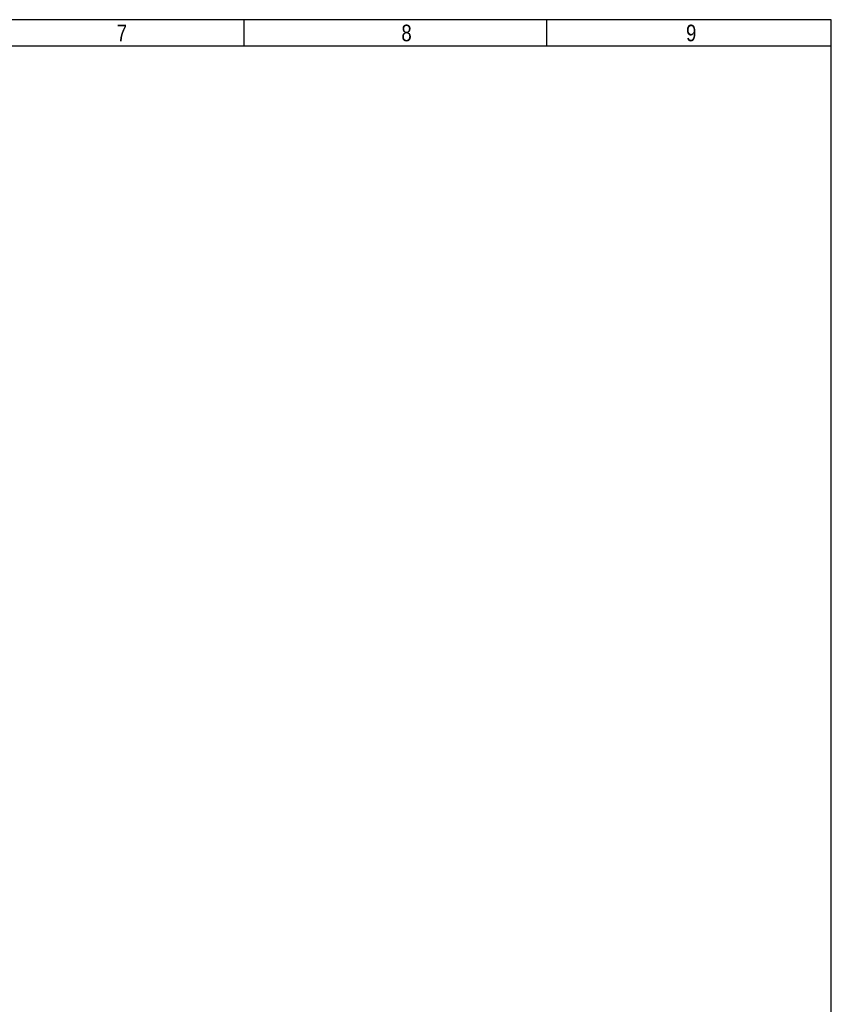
# Model space of a CAD drawing. Header units: millimetres. Extents: x 16 to 406, y 5 to 285.
# Tile 7 of 7: x 283 to 406, y 136 to 285. Entities that reach past the tile are written whole.
import ezdxf

# ---------------------------------------------------------------- set-up
doc = ezdxf.new("R2010")
doc.units = ezdxf.units.MM
doc.layers.add('10', color=7, linetype='Continuous')
doc.styles.add('SEACAD_Arial', font='arial.ttf')

msp = doc.modelspace()

# ---------------------------------------------------------------- linework, layer by layer
at = {"layer": '10', "color": 7, "linetype": 'Continuous'}
for p, q in [((317.222, 280.578), (317.222, 284.578)), ((362.777, 280.578), (362.777, 284.578)), ((405.666, 280.578), (19.666, 280.578))]:
    msp.add_line(p, q, dxfattribs=at)
msp.add_lwpolyline([(405.666, 13.577), (405.666, 284.577), (15.666, 284.577), (15.666, 13.577), (405.666, 13.577)], dxfattribs=at)

# ---------------------------------------------------------------- texts
at = {"layer": '10', "char_height": 2.5, "width": 1.52175, "attachment_point": 1, "style": 'SEACAD_Arial'}
for s, insert in [('{\\farial rounded mt|b0||i0||c0|p34;\\C7;\\H2.50000002;\\W0.8;7}', (297.999, 283.828)), ('{\\farial rounded mt|b0||i0||c0|p34;\\C7;\\H2.50000002;\\W0.8;8}', (340.888, 283.828)), ('{\\farial rounded mt|b0||i0||c0|p34;\\C7;\\H2.50000002;\\W0.8;9}', (383.777, 283.828))]:
    msp.add_mtext(s, dxfattribs=dict(at, insert=insert))

doc.saveas('drawing.dxf')
